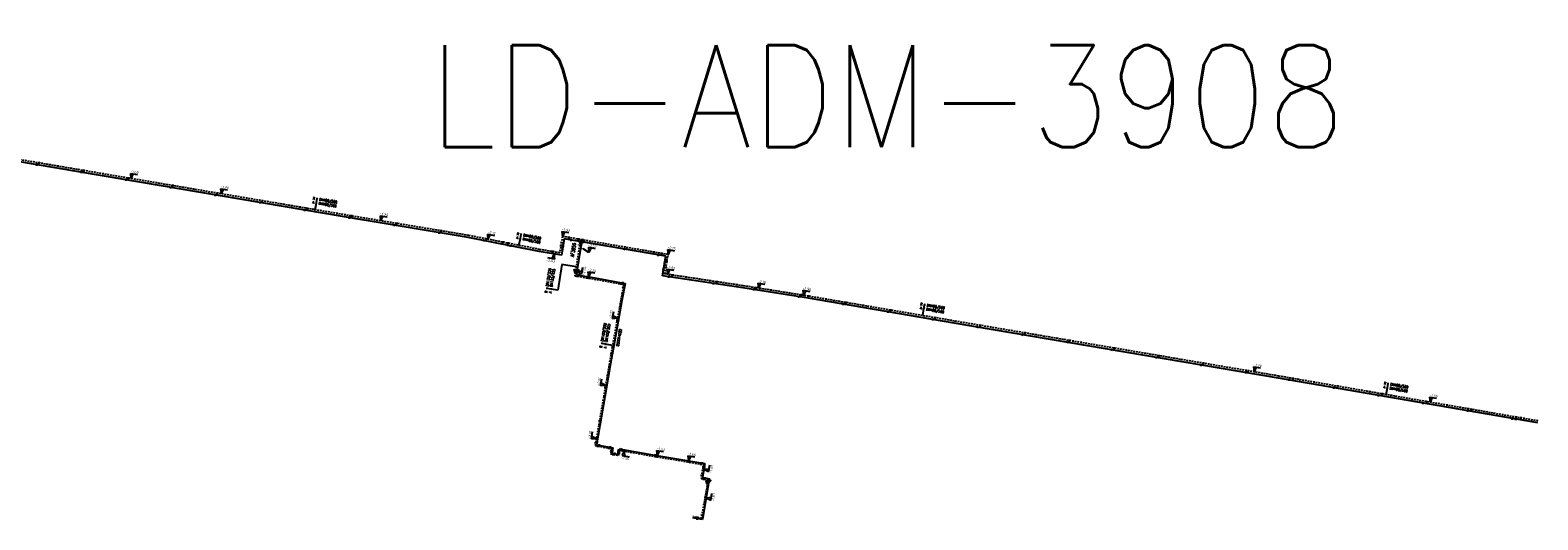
# Model space of a CAD drawing. Header units: millimetres. Extents: x 0 to 118318689, y 0 to 490460760.
# Tile 84 of 117: x 115652772 to 116185229, y 487658877 to 487831832. Entities that reach past the tile are written whole.
import ezdxf
from ezdxf.enums import TextEntityAlignment as Align

# ---------------------------------------------------------------- set-up
doc = ezdxf.new("R2010")
doc.units = ezdxf.units.MM
doc.header["$LTSCALE"] = 200
doc.linetypes.add('HIDDEN2', pattern=[4.7625, 3.175, -1.5875])
doc.layers.get('0').update_dxf_attribs({"color": 8})
for name, color, linetype in [('LD-I-lekdetectiecode', 7, 'Continuous'), ('WT-C-AFSLUITER', 7, 'Continuous'), ('WT-C-mof', 7, 'Continuous'), ('WT-C-VERLOOP', 7, 'Continuous'), ('WT-I-diam', 7, 'Continuous'), ('WT-I-info', 7, 'Continuous'), ('WT-I-NAP', 7, 'Continuous'), ('WT-L-aanvoer', 6, 'Continuous'), ('WT-L-retour', 6, 'HIDDEN2')]:
    doc.layers.add(name, color=color, linetype=linetype)
doc.styles.add('DIN17', font='ROMANS.SHX', dxfattribs={"width": 0.9})
doc.styles.add('ISOCP', font='ISOCP.SHX')

# ---------------------------------------------------------------- blocks, each defined once
blk = doc.blocks.new('LR-mof')
at = {"color": 0, "linetype": 'ByBlock', "lineweight": -2}
blk.add_line((0, -0.75), (0, 0.75), dxfattribs=at)
blk = doc.blocks.new('LR-VERL')
at = {"color": 0, "linetype": 'ByBlock', "lineweight": -2}
blk.add_lwpolyline([(1.1, 0), (-1.1, -1.2), (-1.1, 1.2)], close=True, dxfattribs=at)
blk = doc.blocks.new('nap2')
at = {"color": 0, "linetype": 'Continuous'}
for p, q in [((1, 3.5), (-4, 3.5)), ((-1, 3.5), (0, 0)), ((1, 3.5), (0, 0))]:
    blk.add_line(p, q, dxfattribs=at)
at = {"color": 0, "linetype": 'Continuous', "style": 'ISOCP'}
for tag, p in [('*2', (-4, 1.5)), ('*1', (-1.5, 5))]:
    blk.add_attdef(tag, text='', height=1.8, dxfattribs=at).set_placement(p, align=Align.MIDDLE)
blk = doc.blocks.new('nap1')
at = {"color": 0, "linetype": 'Continuous'}
for p, q in [((-1, 3.5), (0, 0)), ((-1, 3.5), (4, 3.5)), ((1, 3.5), (0, 0))]:
    blk.add_line(p, q, dxfattribs=at)
at = {"color": 0, "linetype": 'Continuous', "style": 'ISOCP'}
for tag, p in [('*1', (1.7, 5)), ('*2', (4, 1.5))]:
    blk.add_attdef(tag, text='', height=1.8, dxfattribs=at).set_placement(p, align=Align.MIDDLE)
blk = doc.blocks.new('LR-AFS')
at = {"color": 0, "lineweight": -3, "const_width": 0.7}
blk.add_lwpolyline([(0, -1.5), (0, 1.5)], dxfattribs=at)
at = {"color": 7, "linetype": 'ByBlock', "lineweight": -2, "style": 'DIN17', "width": 0.9}
blk.add_attdef('*1', text='', height=2.5, dxfattribs=at).set_placement((0, 5), align=Align.MIDDLE)
at = {"color": 0, "linetype": 'ByBlock', "lineweight": -2, "style": 'DIN17', "width": 0.3, "flags": 1}
for tag, p in [('*2', (2.5, 1.5)), ('OCODE', (-7.5, -2.5)), ('VERTR', (-7.5, -10)), ('FABR', (-7.5, -7.5)), ('ST', (-7.5, -5)), ('OPBLEN', (-2.5, -10)), ('NCODE', (-2.5, -2.5)), ('VCODE', (-2.5, -5)), ('TYPE', (-2.5, -7.5)), ('OPBOUW', (2.5, -7.5)), ('HULPST', (2.5, -10)), ('NIVO', (2.5, -5)), ('BC', (2.5, -2.5)), ('VERLSP', (7.5, -10)), ('BEDIEN', (7.5, -7.5)), ('IMM', (7.5, -5)), ('RK', (7.5, -2.5)), ('BORDL', (-7.5, -15)), ('DEKM', (-7.5, -12.5)), ('PDATUM', (-2.5, -12.5)), ('BORDX', (-2.5, -15)), ('BORDY', (2.5, -15)), ('OPM', (2.5, -12.5)), ('BORDZ', (7.5, -15)), ('BORD', (7.5, -12.5))]:
    blk.add_attdef(tag, text='', height=1.8, dxfattribs=at).set_placement(p, align=Align.MIDDLE)
blk = doc.blocks.new('LR-hyp')
at = {"color": 7, "linetype": 'ByBlock', "lineweight": -3, "style": 'DIN17', "width": 0.9}
blk.add_attdef('*1', text='', height=1.8, dxfattribs=at).set_placement((0, 0), align=Align.MIDDLE)
at = {"color": 7, "linetype": 'ByBlock', "lineweight": -2, "style": 'DIN17', "width": 0.9, "flags": 1}
blk.add_attdef('*2', text='', height=1.8, dxfattribs=at).set_placement((0, -5), align=Align.MIDDLE)
blk = doc.blocks.new('LR-DIAB2')
at = {"color": 0, "linetype": 'Continuous', "lineweight": -3}
blk.add_line((0, 5), (0, 7.8), dxfattribs=at)
at = {"color": 0, "lineweight": -3}
blk.add_line((0, 0), (0, 5), dxfattribs=at)
for points in [[(0.6, 7.8), (0, 7.8), (-0.6, 7.8)], [(0.6, 5), (0, 5), (-0.6, 5)]]:
    blk.add_lwpolyline(points, dxfattribs=at)
at = {"color": 1, "lineweight": -3, "style": 'DIN17', "width": 0.9}
for tag, p in [('*1', (-1.6, 7.8)), ('*2', (-1.6, 5))]:
    blk.add_attdef(tag, text='', height=1.8, dxfattribs=at).set_placement(p, align=Align.MIDDLE_RIGHT)
for tag, p in [('*11', (1.6, 7.8)), ('*12', (1.6, 5))]:
    blk.add_attdef(tag, text='', height=1.8, dxfattribs=at).set_placement(p, align=Align.MIDDLE_LEFT)

msp = doc.modelspace()

# ---------------------------------------------------------------- linework, layer by layer
at = {"layer": 'WT-I-diam', "lineweight": -3}
for p, q in [((115840531, 487749048), (115839083, 487739984)), ((115845616, 487748236), (115840531, 487749048))]:
    msp.add_line(p, q, dxfattribs=at)
at = {"layer": 'WT-I-info', "lineweight": -3}
msp.add_line((115850096, 487753322), (115848083, 487754564), dxfattribs=at)
at = {"layer": 'WT-L-aanvoer', "lineweight": -3}
for p, q in [((115770740, 487764724), (115623096, 487789749)), ((115807518, 487758615), (115770740, 487764724)), ((115832485, 487753686), (115807518, 487758615)), ((115841377, 487758127), (115840381, 487752329)), ((115877211, 487751966), (115841377, 487758127)), ((115847549, 487757066), (115847178, 487754744)), ((115840381, 487752329), (115832485, 487753686)), ((115847178, 487754744), (115845889, 487746680)), ((115876033, 487745119), (115877211, 487751966)), ((115845889, 487746680), (115845813, 487746200)), ((115850139, 487744670), (115862860, 487742367)), ((115862860, 487742367), (115861762, 487736359)), ((115904426, 487740846), (115876033, 487745119)), ((115861762, 487736359), (115858738, 487719781)), ((115927711, 487737127), (115904426, 487740846)), ((115979063, 487728394), (115927711, 487737127)), ((116093595, 487708956), (115979063, 487728394)), ((115858738, 487719781), (115857749, 487714109)), ((115857749, 487714109), (115855715, 487702278)), ((116185225, 487693095), (116093595, 487708956)), ((115855715, 487702278), (115853975, 487692162)), ((115853975, 487692162), (115852778, 487685408)), ((115852778, 487685408), (115858551, 487684354)), ((115858551, 487684354), (115858207, 487682467)), ((115858207, 487682467), (115860279, 487682089)), ((115860279, 487682089), (115860624, 487683975)), ((115860624, 487683975), (115871317, 487682056)), ((115871317, 487682056), (115885347, 487679716))]:
    msp.add_line(p, q, dxfattribs=at)
at = {"layer": 'WT-L-aanvoer'}
for p, q in [((115845813, 487746200), (115845671, 487745392)), ((115845671, 487745392), (115850139, 487744670)), ((115885347, 487679716), (115891057, 487678724)), ((115891057, 487678724), (115890194, 487673784)), ((115892484, 487672393), (115890164, 487658948)), ((115890194, 487673784), (115892650, 487673354)), ((115892650, 487673354), (115892484, 487672393)), ((115890164, 487658948), (115886766, 487659534))]:
    msp.add_line(p, q, dxfattribs=at)
at = {"layer": 'WT-L-retour', "lineweight": -3}
for p, q in [((115770859, 487765434), (115622504, 487790580)), ((115807647, 487759324), (115770859, 487765434)), ((115832616, 487754394), (115807647, 487759324)), ((115840790, 487758958), (115839793, 487753160)), ((115878042, 487752554), (115840790, 487758958)), ((115847155, 487757864), (115846847, 487755939)), ((115839793, 487753160), (115832616, 487754394)), ((115846847, 487755939), (115845357, 487746611)), ((115876868, 487745722), (115878042, 487752554)), ((115845304, 487746282), (115845093, 487745080)), ((115845357, 487746611), (115845304, 487746282)), ((115845093, 487745080), (115850071, 487744276)), ((115850071, 487744276), (115862394, 487742045)), ((115862394, 487742045), (115861368, 487736431)), ((115904537, 487741558), (115876868, 487745722)), ((115927828, 487737837), (115904537, 487741558)), ((115861368, 487736431), (115858344, 487719851)), ((115979184, 487729104), (115927828, 487737837)), ((116093717, 487709665), (115979184, 487729104)), ((115858344, 487719851), (115857355, 487714177)), ((115857355, 487714177), (115855321, 487702346)), ((116185348, 487693804), (116093717, 487709665)), ((115855321, 487702346), (115853581, 487692230)), ((115853581, 487692230), (115852315, 487685086)), ((115852315, 487685086), (115858086, 487684032)), ((115858086, 487684032), (115857741, 487682145)), ((115860601, 487681623), (115860946, 487683511)), ((115860946, 487683511), (115871249, 487681662)), ((115857741, 487682145), (115860601, 487681623)), ((115871249, 487681662), (115885628, 487679263)), ((115885628, 487679263), (115890594, 487678399)), ((115890594, 487678399), (115889731, 487673458)), ((115889731, 487673458), (115892187, 487673029)), ((115892014, 487672022), (115889838, 487659410)), ((115892187, 487673029), (115892014, 487672022)), ((115889838, 487659410), (115886834, 487659928))]:
    msp.add_line(p, q, dxfattribs=at)

# ---------------------------------------------------------------- block references
at = {"layer": 'LD-I-lekdetectiecode', "linetype": 'Continuous'}
ref = msp.add_blockref('LR-hyp', (115955489, 487808528), dxfattribs=dict(at, xscale=20000, yscale=20000, zscale=20000))
ref.add_attrib('*1', 'LD-ADM-3908', dxfattribs={"layer": '0', "color": 0, "linetype": 'ByBlock', "lineweight": -3, "height": 36000, "style": 'DIN17', "width": 0.9}).set_placement((115955489, 487808528), align=Align.MIDDLE)
at = {"layer": 'WT-C-AFSLUITER', "linetype": 'Continuous'}
ref = msp.add_blockref('LR-AFS', (115847178, 487754744), dxfattribs=dict(at, xscale=499.9999999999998, yscale=499.9999999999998, zscale=499.9999999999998, rotation=80.9232))
ref.add_attrib('*1', 'AF3956', dxfattribs={"layer": '0', "color": 7, "linetype": 'ByBlock', "lineweight": -2, "height": 1250, "rotation": 80.9232, "style": 'DIN17', "width": 0.65}).set_placement((115844561, 487754213), align=Align.MIDDLE)
at = {"layer": 'WT-C-AFSLUITER', "linetype": 'Continuous', "xscale": 499.9999999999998, "yscale": 499.9999999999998, "zscale": 499.9999999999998, "rotation": 80.9232}
msp.add_blockref('LR-AFS', (115846847, 487755939), dxfattribs=at)
at = {"layer": 'WT-C-mof', "linetype": 'Continuous', "lineweight": -3}
for p, xscale, yscale, zscale, rotation in [((115655154, 487784315), 499.9999999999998, 499.9999999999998, 499.9999999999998, 350.3800999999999), ((115655946, 487784911), 499.9999999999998, 499.9999999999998, 499.9999999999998, 350.3800999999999), ((115670929, 487781641), 499.9999999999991, 499.9999999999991, 499.9999999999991, 350.3801), ((115671721, 487782237), 499.9999999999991, 499.9999999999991, 499.9999999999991, 350.3801), ((115686704, 487778968), 500.0000000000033, 500.0000000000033, 500.0000000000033, 350.3801000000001), ((115687497, 487779564), 500.0000000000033, 500.0000000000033, 500.0000000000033, 350.3801000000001), ((115702479, 487776294), 500.0000000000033, 500.0000000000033, 500.0000000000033, 350.3801000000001), ((115703272, 487776890), 500.0000000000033, 500.0000000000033, 500.0000000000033, 350.3801000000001), ((115718254, 487773620), 499.9999999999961, 499.9999999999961, 499.9999999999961, 350.3800999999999), ((115719047, 487774216), 499.9999999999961, 499.9999999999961, 499.9999999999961, 350.3800999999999), ((115734029, 487770946), 499.9999999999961, 499.9999999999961, 499.9999999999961, 350.3800999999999), ((115734822, 487771542), 499.9999999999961, 499.9999999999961, 499.9999999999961, 350.3800999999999), ((115749804, 487768273), 499.9999999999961, 499.9999999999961, 499.9999999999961, 350.3800999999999), ((115750597, 487768868), 499.9999999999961, 499.9999999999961, 499.9999999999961, 350.3800999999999), ((115765579, 487765599), 499.9999999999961, 499.9999999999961, 499.9999999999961, 350.3800999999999), ((115766372, 487766195), 499.9999999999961, 499.9999999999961, 499.9999999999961, 350.3800999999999), ((115781452, 487762945), 500.0000000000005, 500.0000000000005, 500.0000000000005, 350.5697), ((115782255, 487763541), 500.0000000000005, 500.0000000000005, 500.0000000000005, 350.5697), ((115797235, 487760323), 499.9999999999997, 499.9999999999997, 499.9999999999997, 350.5697), ((115798039, 487760920), 499.9999999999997, 499.9999999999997, 499.9999999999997, 350.5697), ((115813007, 487757532), 500, 500, 500, 348.8321), ((115813812, 487758107), 500, 500, 500, 348.8321), ((115819803, 487756924), 500, 500, 500, 348.8321), ((115821567, 487756576), 500, 500, 500, 348.8321), ((115843024, 487758574), 500, 500, 500, 350.2443), ((115843933, 487757688), 500, 500, 500, 350.2443), ((115821503, 487755854), 500, 500, 500, 348.8321), ((115822447, 487755668), 500, 500, 500, 348.8321), ((115837266, 487753591, -2714), 500, 500, 500, 350.2443), ((115838167, 487752709), 500, 500, 500, 350.2443), ((115840206, 487755563, -2504), 500.0000000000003, 500.0000000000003, 500.0000000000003, 80.2443), ((115840385, 487756603), 500.0000000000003, 500.0000000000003, 500.0000000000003, 80.2443), ((115840741, 487754424), 500.0000000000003, 500.0000000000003, 500.0000000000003, 80.2443), ((115840947, 487755623), 500.0000000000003, 500.0000000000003, 500.0000000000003, 80.2443), ((115862667, 487754466), 500, 500, 500, 350.2443), ((115862845, 487755166), 500, 500, 500, 350.2443), ((115874637, 487752408), 500, 500, 500, 350.2443), ((115875816, 487752936), 500, 500, 500, 350.2443), ((115876393, 487747235, -2689), 500.0000000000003, 500.0000000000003, 500.0000000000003, 80.2443), ((115876771, 487749411), 500.0000000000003, 500.0000000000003, 500.0000000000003, 80.2443), ((115877269, 487748055), 500.0000000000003, 500.0000000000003, 500.0000000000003, 80.2443), ((115877638, 487750201), 500.0000000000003, 500.0000000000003, 500.0000000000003, 80.2443), ((115878370, 487744767), 500.0000000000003, 500.0000000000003, 500.0000000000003, 351.4422), ((115879509, 487745324), 500.0000000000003, 500.0000000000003, 500.0000000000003, 351.4422), ((115894194, 487742386), 500.0000000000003, 500.0000000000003, 500.0000000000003, 351.4422), ((115895325, 487742944), 500.0000000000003, 500.0000000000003, 500.0000000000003, 351.4422), ((115909280, 487740800), 499.9999999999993, 499.9999999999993, 499.9999999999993, 350.9232), ((115908453, 487740203), 499.9999999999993, 499.9999999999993, 499.9999999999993, 350.9232), ((115924252, 487737679), 500, 500, 500, 350.9232), ((115925080, 487738276), 500, 500, 500, 350.9232), ((115940922, 487735610), 499.9999999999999, 499.9999999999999, 499.9999999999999, 350.3489), ((115940098, 487735020), 499.9999999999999, 499.9999999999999, 499.9999999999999, 350.3489), ((115955872, 487732338), 499.9999999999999, 499.9999999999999, 499.9999999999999, 350.3489), ((115956696, 487732928), 499.9999999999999, 499.9999999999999, 499.9999999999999, 350.3489), ((115972470, 487730245), 500, 500, 500, 350.3489), ((115860059, 487729250), 500, 500, 500, 79.6623), ((115860527, 487729589), 500, 500, 500, 79.6623), ((115971645, 487729655), 500, 500, 500, 350.3489), ((115987457, 487726969), 499.9999999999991, 499.9999999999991, 499.9999999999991, 350.3676999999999), ((115988318, 487727553), 499.9999999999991, 499.9999999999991, 499.9999999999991, 350.3676999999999), ((116004092, 487724876), 499.9999999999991, 499.9999999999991, 499.9999999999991, 350.3676999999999), ((116003231, 487724292), 499.9999999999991, 499.9999999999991, 499.9999999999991, 350.3676999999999), ((116019006, 487721615), 500.0000000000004, 500.0000000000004, 500.0000000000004, 350.3677), ((116019867, 487722199), 500.0000000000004, 500.0000000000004, 500.0000000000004, 350.3677), ((116035641, 487719522), 499.9999999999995, 499.9999999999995, 499.9999999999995, 350.3677), ((115857924, 487717442), 500.0000000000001, 500.0000000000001, 500.0000000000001, 80.10679999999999), ((115858389, 487717783), 500.0000000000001, 500.0000000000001, 500.0000000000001, 80.10679999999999), ((116034780, 487718938), 499.9999999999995, 499.9999999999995, 499.9999999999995, 350.3677), ((116050596, 487716253), 499.9999999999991, 499.9999999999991, 499.9999999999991, 350.3676999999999), ((116051473, 487716835), 499.9999999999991, 499.9999999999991, 499.9999999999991, 350.3676999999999), ((116067248, 487714158), 500.0000000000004, 500.0000000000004, 500.0000000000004, 350.3677), ((116066371, 487713576), 500.0000000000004, 500.0000000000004, 500.0000000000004, 350.3677), ((116082145, 487710899), 499.9999999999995, 499.9999999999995, 499.9999999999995, 350.3677), ((116083022, 487711480), 499.9999999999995, 499.9999999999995, 499.9999999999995, 350.3677), ((116098811, 487708784), 500.0000000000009, 500.0000000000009, 500.0000000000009, 350.1796), ((115855883, 487705615), 500, 500, 500, 80.2458), ((115856348, 487705961), 500, 500, 500, 80.2458), ((116097459, 487708287), 500.0000000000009, 500.0000000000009, 500.0000000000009, 350.1796), ((116113225, 487705558), 500.0000000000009, 500.0000000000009, 500.0000000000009, 350.1796), ((116114577, 487706055), 500.0000000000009, 500.0000000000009, 500.0000000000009, 350.1796), ((116130342, 487703326), 500.0000000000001, 500.0000000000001, 500.0000000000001, 350.1796), ((116128990, 487702829), 500.0000000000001, 500.0000000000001, 500.0000000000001, 350.1796), ((116144838, 487700086), 500.0000000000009, 500.0000000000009, 500.0000000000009, 350.1796), ((116146145, 487700590), 500.0000000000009, 500.0000000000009, 500.0000000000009, 350.1796), ((115853849, 487693789), 499.9999999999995, 499.9999999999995, 499.9999999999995, 80.2442), ((115854314, 487694133), 499.9999999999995, 499.9999999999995, 499.9999999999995, 80.2442), ((116160603, 487697357), 500.0000000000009, 500.0000000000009, 500.0000000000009, 350.1796), ((116161911, 487697861), 500.0000000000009, 500.0000000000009, 500.0000000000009, 350.1796), ((116176369, 487694628), 500.0000000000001, 500.0000000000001, 500.0000000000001, 350.1796), ((116177466, 487694438), 500.0000000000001, 500.0000000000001, 500.0000000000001, 350.1796), ((116177676, 487695132), 500.0000000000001, 500.0000000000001, 500.0000000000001, 350.1796), ((115873511, 487681690), 500.0000000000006, 500.0000000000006, 500.0000000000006, 350.5289), ((115873793, 487681238), 500.0000000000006, 500.0000000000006, 500.0000000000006, 350.5289), ((115885347, 487679716), 500.0000000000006, 500.0000000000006, 500.0000000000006, 350.5289), ((115885628, 487679263), 500.0000000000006, 500.0000000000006, 500.0000000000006, 350.5289)]:
    msp.add_blockref('LR-mof', p, dxfattribs=dict(at, xscale=xscale, yscale=yscale, zscale=zscale, rotation=rotation))
at = {"layer": 'WT-C-mof', "lineweight": -3}
for p, xscale, yscale, zscale, rotation in [((115846465, 487757983), 500.0000000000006, 500.0000000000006, 500.0000000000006, 350.2442578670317), ((115846997, 487756877), 500.0000000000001, 500.0000000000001, 500.0000000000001, 260.9231999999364), ((115846859, 487757184), 500.0000000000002, 500.0000000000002, 500.0000000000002, 350.2442578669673), ((115847845, 487757746), 500.0000000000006, 500.0000000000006, 500.0000000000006, 350.2442578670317), ((115848239, 487756947), 500.0000000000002, 500.0000000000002, 500.0000000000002, 350.2442578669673), ((115847391, 487756078), 500.0000000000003, 500.0000000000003, 500.0000000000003, 260.9231999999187), ((115861410, 487742223), 500.0000000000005, 500.0000000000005, 500.0000000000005, 169.7381692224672), ((115861876, 487742545), 500.0000000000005, 500.0000000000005, 500.0000000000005, 169.7381692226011), ((115862215, 487741061), 500.0000000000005, 500.0000000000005, 500.0000000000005, 259.6427810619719), ((115862680, 487741383), 499.9999999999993, 499.9999999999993, 499.9999999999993, 259.6427810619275), ((115852490, 487686070), 500, 500, 500, 79.94867060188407), ((115852953, 487686392), 499.9999999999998, 499.9999999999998, 499.9999999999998, 79.94867060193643), ((115853299, 487684906), 500.0000000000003, 500.0000000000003, 500.0000000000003, 349.6539253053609), ((115853762, 487685228), 499.9999999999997, 499.9999999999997, 499.9999999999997, 349.6539253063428), ((115857102, 487684212), 499.9999999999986, 499.9999999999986, 499.9999999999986, 169.6539253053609), ((115857567, 487684533), 499.9999999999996, 499.9999999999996, 499.9999999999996, 169.6539253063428), ((115857921, 487683129), 499.9999999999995, 499.9999999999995, 499.9999999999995, 79.65899141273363), ((115858386, 487683450), 500, 500, 500, 79.65899141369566), ((115859190, 487682287), 500.0000000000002, 500.0000000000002, 500.0000000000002, 349.6589914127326), ((115860444, 487682991), 499.9999999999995, 499.9999999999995, 499.9999999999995, 259.653925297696), ((115860766, 487682527), 500.0000000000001, 500.0000000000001, 500.0000000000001, 259.6539252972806), ((115861608, 487683798), 500.0000000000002, 500.0000000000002, 500.0000000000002, 349.8287045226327), ((115861930, 487683334), 500, 500, 500, 349.8287045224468), ((115858725, 487681966), 500, 500, 500, 349.6589914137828)]:
    msp.add_blockref('LR-mof', p, dxfattribs=dict(at, xscale=xscale, yscale=yscale, zscale=zscale, rotation=rotation))
at = {"layer": 'WT-C-mof'}
for p, xscale, yscale, zscale, rotation in [((115845357, 487746611), 499.9999999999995, 499.9999999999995, 499.9999999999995, 260.9232000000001), ((115845889, 487746680), 499.9999999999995, 499.9999999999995, 499.9999999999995, 260.9232000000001), ((115846139, 487744911), 500.0000000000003, 500.0000000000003, 500.0000000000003, 350.8290197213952), ((115846599, 487745242), 500.0000000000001, 500.0000000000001, 500.0000000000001, 350.8290197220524), ((115889609, 487678570), 499.9999999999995, 499.9999999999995, 499.9999999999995, 170.1220779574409), ((115890072, 487678895), 499.9999999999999, 499.9999999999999, 499.9999999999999, 170.1487488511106), ((115890422, 487677414), 500, 500, 500, 260.0869036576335), ((115890885, 487677739), 500.0000000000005, 500.0000000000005, 500.0000000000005, 260.0869036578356), ((115889903, 487674443), 500.0000000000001, 500.0000000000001, 500.0000000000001, 80.08690365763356), ((115890366, 487674769), 500.0000000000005, 500.0000000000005, 500.0000000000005, 80.0869036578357), ((115890716, 487673286), 499.9999999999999, 499.9999999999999, 499.9999999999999, 350.0869036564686), ((115891179, 487673611), 500, 500, 500, 350.0869036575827), ((115892014, 487672022), 499.9999999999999, 499.9999999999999, 499.9999999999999, 260.2129000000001), ((115892484, 487672393), 499.9999999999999, 499.9999999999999, 499.9999999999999, 260.2129000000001)]:
    msp.add_blockref('LR-mof', p, dxfattribs=dict(at, xscale=xscale, yscale=yscale, zscale=zscale, rotation=rotation))
at = {"layer": 'WT-C-mof', "linetype": 'Continuous'}
for p, xscale, yscale, zscale, rotation in [((115849525, 487744364), 499.9999999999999, 499.9999999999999, 499.9999999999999, 350.8290000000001), ((115850072, 487744681), 499.9999999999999, 499.9999999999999, 499.9999999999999, 350.8290000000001), ((116176267, 487694645), 500.0000000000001, 500.0000000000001, 500.0000000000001, 350.1796), ((116177571, 487694420), 500.0000000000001, 500.0000000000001, 500.0000000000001, 350.1796), ((116179331, 487694846), 500.0000000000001, 500.0000000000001, 500.0000000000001, 350.1796), ((115888377, 487659662), 500.0000000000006, 500.0000000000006, 500.0000000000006, 350.2141), ((115888428, 487659247), 500.0000000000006, 500.0000000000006, 500.0000000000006, 350.2141), ((115890025, 487660494), 499.9999999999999, 499.9999999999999, 499.9999999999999, 80.2129), ((115890318, 487659837), 499.9999999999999, 499.9999999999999, 499.9999999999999, 80.2129), ((115890443, 487660565), 499.9999999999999, 499.9999999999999, 499.9999999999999, 80.2129)]:
    msp.add_blockref('LR-mof', p, dxfattribs=dict(at, xscale=xscale, yscale=yscale, zscale=zscale, rotation=rotation))
at = {"layer": 'WT-C-VERLOOP', "linetype": 'Continuous', "xscale": 500.0000000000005, "yscale": 500.0000000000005, "zscale": 500.0000000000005}
for p, rotation in [((115845357, 487746611), 260.9232000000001), ((115845889, 487746680), 260.9232000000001), ((115892014, 487672022), 260.2129), ((115892484, 487672393), 260.2129)]:
    msp.add_blockref('LR-VERL', p, dxfattribs=dict(at, rotation=rotation))
at = {"layer": 'WT-I-diam', "linetype": 'Continuous'}
for p, xscale, yscale, zscale, rotation, values in [((115753449, 487768385), 500, 500, 500, 350.3800581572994, {'*1': 'R', '*11': 'DN400/560', '*2': 'A', '*12': 'DN400/560'}), ((115825400, 487755819), 500, 500, 500, 348.8320603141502, {'*1': 'R', '*11': 'DN400/560', '*2': 'A', '*12': 'DN400/560'}), ((115839083, 487739984), 500.0000000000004, 500.0000000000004, 500.0000000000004, 80.92319999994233, {'*1': 'R', '*11': 'DN125/225', '*2': 'A', '*12': 'DN125/225'}), ((115967991, 487731007), 500, 500, 500, 350.3489053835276, {'*1': 'R', '*11': 'DN400/560', '*2': 'A', '*12': 'DN400/560'}), ((115858457, 487720471), 499.9999999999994, 499.9999999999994, 499.9999999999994, 79.66231755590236, {'*1': 'R', '*11': 'DN100/200', '*2': 'A', '*12': 'DN100/200'}), ((116131688, 487703093), 499.9999999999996, 499.9999999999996, 499.9999999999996, 350.1796274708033, {'*1': 'R', '*11': 'DN400/560', '*2': 'A', '*12': 'DN400/560'})]:
    msp.add_blockref('LR-DIAB2', p, dxfattribs=dict(at, xscale=xscale, yscale=yscale, zscale=zscale, rotation=rotation)).add_auto_attribs(values)
at = {"layer": 'WT-I-info', "linetype": 'Continuous', "xscale": 500.0000000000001, "yscale": 500.0000000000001, "zscale": 500.0000000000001, "rotation": 79.66231763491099}
msp.add_blockref('LR-hyp', (115860758, 487723256), dxfattribs=at).add_auto_attribs({'*1': '550014032'})
at = {"layer": 'WT-I-NAP', "linetype": 'Continuous'}
ref = msp.add_blockref('nap1', (115688371, 487779415), dxfattribs=dict(at, xscale=499.9999999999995, yscale=499.9999999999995, zscale=499.9999999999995, rotation=350.380058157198))
ref.add_attrib('*1', '-1.69', dxfattribs={"layer": '0', "color": 1, "linetype": 'Continuous', "height": 900, "rotation": 350.38006, "style": 'ISOCP'}).set_placement((115689627, 487781738), align=Align.MIDDLE)
ref = msp.add_blockref('nap1', (115720236, 487774014), dxfattribs=dict(at, xscale=500.0000000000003, yscale=500.0000000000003, zscale=500.0000000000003, rotation=350.380058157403))
ref.add_attrib('*1', '-1.90', dxfattribs={"layer": '0', "color": 1, "linetype": 'Continuous', "height": 900, "rotation": 350.38006, "style": 'ISOCP'}).set_placement((115721492, 487776337), align=Align.MIDDLE)
ref = msp.add_blockref('nap1', (115776554, 487764488), dxfattribs=dict(at, xscale=500.0000000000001, yscale=500.0000000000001, zscale=500.0000000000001, rotation=350.5697108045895))
ref.add_attrib('*1', '-1.90', dxfattribs={"layer": '0', "color": 1, "linetype": 'Continuous', "height": 900, "rotation": 350.56971, "style": 'ISOCP'}).set_placement((115777803, 487766815), align=Align.MIDDLE)
ref = msp.add_blockref('nap1', (115814428, 487757985), dxfattribs=dict(at, xscale=499.9999999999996, yscale=499.9999999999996, zscale=499.9999999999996, rotation=348.8320603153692))
ref.add_attrib('*1', '-2.12', dxfattribs={"layer": '0', "color": 1, "linetype": 'Continuous', "height": 900, "rotation": 348.83206, "style": 'ISOCP'}).set_placement((115815747, 487760273), align=Align.MIDDLE)
ref = msp.add_blockref('nap1', (115840790, 487758958), dxfattribs=dict(at, xscale=500, yscale=500, zscale=500, rotation=350.2442578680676))
ref.add_attrib('*1', '-1.99', dxfattribs={"layer": '0', "color": 1, "linetype": 'Continuous', "height": 900, "rotation": 350.24426, "style": 'ISOCP'}).set_placement((115842052, 487761278), align=Align.MIDDLE)
ref = msp.add_blockref('nap1', (115837890, 487752757), dxfattribs=dict(at, xscale=499.9999999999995, yscale=499.9999999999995, zscale=499.9999999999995, rotation=170.244257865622))
ref.add_attrib('*1', '-2.63', dxfattribs={"layer": '0', "color": 1, "linetype": 'Continuous', "height": 900, "rotation": 350.24426, "style": 'ISOCP'}).set_placement((115836628, 487750437), align=Align.MIDDLE)
ref = msp.add_blockref('nap1', (115850096, 487753322), dxfattribs=dict(at, xscale=499.9999999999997, yscale=499.9999999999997, zscale=499.9999999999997, rotation=350.2442578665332))
ref.add_attrib('*1', '-2.57', dxfattribs={"layer": '0', "color": 1, "linetype": 'Continuous', "height": 900, "rotation": 350.24426, "style": 'ISOCP'}).set_placement((115851358, 487755641), align=Align.MIDDLE)
ref = msp.add_blockref('nap1', (115878042, 487752554), dxfattribs=dict(at, xscale=500, yscale=500, zscale=500, rotation=350.2442578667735))
ref.add_attrib('*1', '-2.15', dxfattribs={"layer": '0', "color": 1, "linetype": 'Continuous', "height": 900, "rotation": 350.24426, "style": 'ISOCP'}).set_placement((115879304, 487754873), align=Align.MIDDLE)
ref = msp.add_blockref('nap2', (115845883, 487746455), dxfattribs=dict(at, xscale=500.0000000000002, yscale=500.0000000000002, zscale=500.0000000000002, rotation=260.9232000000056))
ref.add_attrib('*1', '-2.54', dxfattribs={"layer": '0', "color": 1, "linetype": 'Continuous', "height": 900, "rotation": 78.78576, "style": 'ISOCP'}).set_placement((115848470, 487746801), align=Align.MIDDLE)
ref = msp.add_blockref('nap1', (115849960, 487744699), dxfattribs=dict(at, xscale=499.9999999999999, yscale=499.9999999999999, zscale=499.9999999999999, rotation=349.7381692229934))
ref.add_attrib('*1', '-2.24', dxfattribs={"layer": '0', "color": 1, "linetype": 'Continuous', "height": 900, "rotation": 349.73817, "style": 'ISOCP'}).set_placement((115851242, 487747008), align=Align.MIDDLE)
ref = msp.add_blockref('nap1', (115877864, 487745572), dxfattribs=dict(at, xscale=500.0000000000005, yscale=500.0000000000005, zscale=500.0000000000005, rotation=351.4421592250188))
ref.add_attrib('*1', '-2.82', dxfattribs={"layer": '0', "color": 1, "linetype": 'Continuous', "height": 900, "rotation": 351.44216, "style": 'ISOCP'}).set_placement((115879077, 487747917), align=Align.MIDDLE)
ref = msp.add_blockref('nap1', (115910017, 487740682), dxfattribs=dict(at, xscale=500.0000000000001, yscale=500.0000000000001, zscale=500.0000000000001, rotation=350.9231528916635))
ref.add_attrib('*1', '-2.18', dxfattribs={"layer": '0', "color": 1, "linetype": 'Continuous', "height": 900, "rotation": 350.92315, "style": 'ISOCP'}).set_placement((115911251, 487743017), align=Align.MIDDLE)
ref = msp.add_blockref('nap1', (115925903, 487738144), dxfattribs=dict(at, xscale=500, yscale=500, zscale=500, rotation=350.9231528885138))
ref.add_attrib('*1', '-1.90', dxfattribs={"layer": '0', "color": 1, "linetype": 'Continuous', "height": 900, "rotation": 350.92315, "style": 'ISOCP'}).set_placement((115927137, 487740479), align=Align.MIDDLE)
ref = msp.add_blockref('nap1', (115860230, 487730192), dxfattribs=dict(at, xscale=499.9999999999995, yscale=499.9999999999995, zscale=499.9999999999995, rotation=79.66231755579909))
ref.add_attrib('*1', '-2.27', dxfattribs={"layer": '0', "color": 1, "linetype": 'Continuous', "height": 900, "rotation": 79.66232, "style": 'ISOCP'}).set_placement((115857924, 487731477), align=Align.MIDDLE)
ref = msp.add_blockref('nap1', (115856030, 487706471), dxfattribs=dict(at, xscale=500.0000000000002, yscale=500.0000000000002, zscale=500.0000000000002, rotation=80.24584434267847))
ref.add_attrib('*1', '-2.01', dxfattribs={"layer": '0', "color": 1, "linetype": 'Continuous', "height": 900, "rotation": 80.24584, "style": 'ISOCP'}).set_placement((115853710, 487707733), align=Align.MIDDLE)
ref = msp.add_blockref('nap1', (116085015, 487711142), dxfattribs=dict(at, xscale=500, yscale=500, zscale=500, rotation=350.3676601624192))
ref.add_attrib('*1', '-1.90', dxfattribs={"layer": '0', "color": 1, "linetype": 'Continuous', "height": 900, "rotation": 350.36766, "style": 'ISOCP'}).set_placement((116086272, 487713465), align=Align.MIDDLE)
ref = msp.add_blockref('nap1', (116147162, 487700414), dxfattribs=dict(at, xscale=500, yscale=500, zscale=500, rotation=350.179627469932))
ref.add_attrib('*1', '-1.90', dxfattribs={"layer": '0', "color": 1, "linetype": 'Continuous', "height": 900, "rotation": 350.17963, "style": 'ISOCP'}).set_placement((116148427, 487702732), align=Align.MIDDLE)
ref = msp.add_blockref('nap1', (115852772, 487687666), dxfattribs=dict(at, xscale=500.0000000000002, yscale=500.0000000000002, zscale=500.0000000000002, rotation=79.94867060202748))
ref.add_attrib('*1', '-2.01', dxfattribs={"layer": '0', "color": 1, "linetype": 'Continuous', "height": 900, "rotation": 79.94867, "style": 'ISOCP'}).set_placement((115850459, 487688940), align=Align.MIDDLE)
ref = msp.add_blockref('nap2', (115862655, 487683204), dxfattribs=dict(at, xscale=499.9999999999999, yscale=499.9999999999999, zscale=499.9999999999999, rotation=169.8287045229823))
ref.add_attrib('*1', '-1.50', dxfattribs={"layer": '0', "color": 1, "linetype": 'Continuous', "height": 900, "rotation": 349.8287, "style": 'ISOCP'}).set_placement((115862952, 487680611), align=Align.MIDDLE)
ref = msp.add_blockref('nap1', (115874206, 487681575), dxfattribs=dict(at, xscale=500.0000000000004, yscale=500.0000000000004, zscale=500.0000000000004, rotation=350.528882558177))
ref.add_attrib('*1', '-1.53', dxfattribs={"layer": '0', "color": 1, "linetype": 'Continuous', "height": 900, "rotation": 350.52888, "style": 'ISOCP'}).set_placement((115875456, 487683901), align=Align.MIDDLE)
ref = msp.add_blockref('nap1', (115885284, 487679727), dxfattribs=dict(at, xscale=499.9999999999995, yscale=499.9999999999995, zscale=499.9999999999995, rotation=350.5288825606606))
ref.add_attrib('*1', '-1.66', dxfattribs={"layer": '0', "color": 1, "linetype": 'Continuous', "height": 900, "rotation": 350.52888, "style": 'ISOCP'}).set_placement((115886534, 487682053), align=Align.MIDDLE)
ref = msp.add_blockref('nap2', (115890687, 487676607), dxfattribs=dict(at, xscale=500.0000000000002, yscale=500.0000000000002, zscale=500.0000000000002, rotation=260.086903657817))
ref.add_attrib('*1', '-1.69', dxfattribs={"layer": '0', "color": 1, "linetype": 'Continuous', "height": 900, "rotation": 80.0869, "style": 'ISOCP'}).set_placement((115893279, 487676916), align=Align.MIDDLE)
ref = msp.add_blockref('nap2', (115891477, 487666558), dxfattribs=dict(at, xscale=500.0000000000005, yscale=500.0000000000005, zscale=500.0000000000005, rotation=260.2129481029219))
ref.add_attrib('*1', '-1.83', dxfattribs={"layer": '0', "color": 1, "linetype": 'Continuous', "height": 900, "rotation": 80.21295, "style": 'ISOCP'}).set_placement((115894068, 487666872), align=Align.MIDDLE)

doc.saveas('drawing.dxf')
